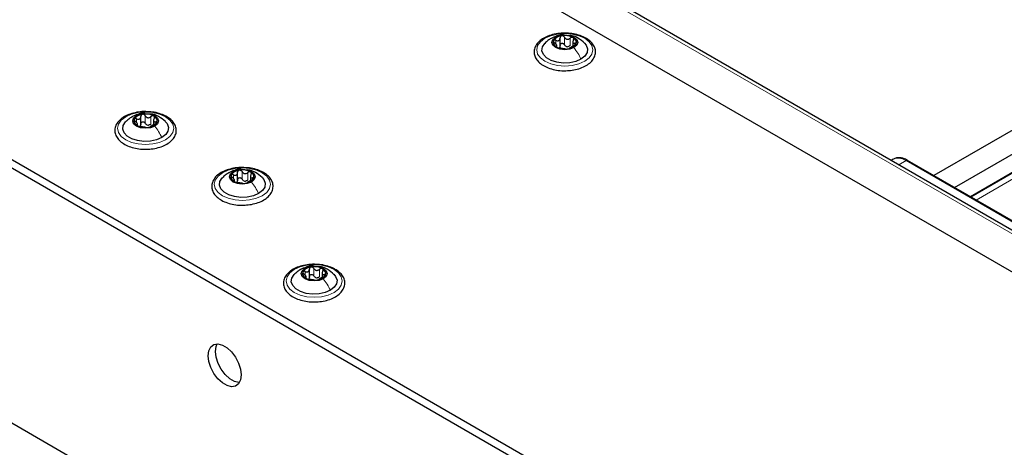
# Paper-space layout 'Blatt2' of a CAD drawing. Header units: millimetres. Extents: x 5 to 418, y 2 to 292.
# Tile 94 of 100: x 287 to 319, y 237 to 251. Entities that reach past the tile are written whole.
import ezdxf

# ---------------------------------------------------------------- set-up
doc = ezdxf.new("R2010")
doc.units = ezdxf.units.MM

psp = doc.layouts.new('Blatt2')

# ---------------------------------------------------------------- linework, layer by layer
at = {"color": 7, "linetype": 'Continuous', "lineweight": 25}
for p, q in [((342.801, 228.815), (285.054, 262.152)), ((343.969, 229.478), (287.872, 261.862)), ((261.083, 260.833), (326.844, 222.87)), ((261.319, 260.969), (327.079, 223.006)), ((322.601, 217.154), (265.325, 250.219)), ((304.596, 249.653), (304.596, 249.721)), ((304.7, 249.682), (304.7, 249.945)), ((305.109, 249.841), (305.109, 249.678)), ((291.173, 247.143), (291.173, 247.211)), ((291.277, 247.171), (291.277, 247.434)), ((291.686, 247.331), (291.686, 247.168)), ((319.63, 247.255), (316.665, 245.544)), ((317.332, 245.159), (320.026, 246.714)), ((315.367, 246.066), (315.301, 246.028)), ((321.815, 242.571), (315.825, 246.029)), ((320.158, 246.204), (317.839, 244.866)), ((294.376, 245.382), (294.376, 245.645)), ((294.273, 245.353), (294.273, 245.421)), ((294.785, 245.541), (294.785, 245.378)), ((296.675, 242.286), (296.675, 242.55)), ((297.084, 242.446), (297.084, 242.283)), ((296.571, 242.258), (296.571, 242.326))]:
    psp.add_line(p, q, dxfattribs=at)
at = {"color": 7, "linetype": 'Continuous', "lineweight": 18}
for p, q in [((343.803, 229.461), (287.705, 261.846)), ((304.565, 249.752), (304.565, 249.869)), ((304.841, 249.73), (304.841, 249.968)), ((305.026, 249.702), (305.026, 249.94)), ((305.178, 249.712), (305.178, 249.774)), ((304.577, 249.658), (304.577, 249.681)), ((291.142, 247.241), (291.142, 247.358)), ((291.154, 247.148), (291.154, 247.17)), ((291.418, 247.22), (291.418, 247.458)), ((291.602, 247.191), (291.602, 247.429)), ((291.755, 247.202), (291.755, 247.263)), ((317.856, 244.856), (320.329, 246.283)), ((315.545, 245.887), (315.784, 246.024)), ((315.784, 246.024), (321.773, 242.567)), ((320.491, 246.185), (318.023, 244.76)), ((294.517, 245.43), (294.517, 245.669)), ((294.702, 245.402), (294.702, 245.64)), ((294.241, 245.452), (294.241, 245.569)), ((294.253, 245.359), (294.253, 245.381)), ((294.854, 245.412), (294.854, 245.474)), ((296.539, 242.356), (296.539, 242.473)), ((296.815, 242.335), (296.815, 242.573)), ((297, 242.306), (297, 242.545)), ((296.551, 242.263), (296.551, 242.285)), ((297.152, 242.317), (297.152, 242.378))]:
    psp.add_line(p, q, dxfattribs=at)
at = {"color": 7, "linetype": 'Continuous', "lineweight": 18, "flags": 128}
for points in [[(305.489, 249.198), (305.303, 249.116), (305.086, 249.064), (304.853, 249.046), (304.62, 249.064), (304.403, 249.116), (304.216, 249.198), (304.073, 249.306), (303.983, 249.431), (303.953, 249.566), (303.983, 249.7), (304.073, 249.825), (304.216, 249.933), (304.403, 250.016), (304.62, 250.068), (304.853, 250.085), (305.086, 250.068), (305.303, 250.016), (305.489, 249.933), (305.632, 249.825), (305.722, 249.7), (305.753, 249.566), (305.722, 249.431), (305.632, 249.306), (305.489, 249.198)], [(292.066, 246.688), (291.88, 246.605), (291.662, 246.553), (291.43, 246.536), (291.197, 246.553), (290.98, 246.605), (290.793, 246.688), (290.65, 246.795), (290.56, 246.921), (290.53, 247.055), (290.56, 247.19), (290.65, 247.315), (290.793, 247.423), (290.98, 247.505), (291.197, 247.557), (291.43, 247.575), (291.662, 247.557), (291.88, 247.505), (292.066, 247.423), (292.209, 247.315), (292.299, 247.19), (292.33, 247.055), (292.299, 246.921), (292.209, 246.795), (292.066, 246.688)], [(295.165, 244.899), (294.979, 244.816), (294.762, 244.764), (294.529, 244.746), (294.296, 244.764), (294.079, 244.816), (293.893, 244.899), (293.75, 245.006), (293.66, 245.131), (293.629, 245.266), (293.66, 245.4), (293.75, 245.526), (293.893, 245.633), (294.079, 245.716), (294.296, 245.768), (294.529, 245.785), (294.762, 245.768), (294.979, 245.716), (295.165, 245.633), (295.308, 245.526), (295.398, 245.4), (295.429, 245.266), (295.398, 245.131), (295.308, 245.006), (295.165, 244.899)], [(297.463, 241.803), (297.277, 241.72), (297.06, 241.668), (296.827, 241.651), (296.594, 241.668), (296.377, 241.72), (296.191, 241.803), (296.048, 241.911), (295.958, 242.036), (295.927, 242.17), (295.958, 242.305), (296.048, 242.43), (296.191, 242.538), (296.377, 242.62), (296.594, 242.672), (296.827, 242.69), (297.06, 242.672), (297.277, 242.62), (297.463, 242.538), (297.607, 242.43), (297.696, 242.305), (297.727, 242.17), (297.696, 242.036), (297.607, 241.911), (297.463, 241.803)]]:
    psp.add_lwpolyline(points, dxfattribs=at)
at = {"color": 7, "linetype": 'Continuous', "lineweight": 25, "flags": 128}
for points in [[(304.561, 249.972), (304.695, 250.024), (304.853, 250.042), (305.011, 250.024), (305.144, 249.972), (305.234, 249.895), (305.265, 249.804), (305.234, 249.713), (305.144, 249.635)], [(305.371, 249.266), (305.204, 249.194), (305.009, 249.152), (304.8, 249.143), (304.596, 249.169), (304.413, 249.227), (304.266, 249.312), (304.166, 249.418), (304.121, 249.535), (304.136, 249.656), (304.209, 249.769), (304.214, 249.774)], [(305.144, 249.635), (305.011, 249.584), (304.853, 249.566), (304.695, 249.584), (304.561, 249.635), (304.472, 249.713), (304.44, 249.804), (304.472, 249.895), (304.561, 249.972)], [(305.483, 249.782), (305.54, 249.714), (305.584, 249.596), (305.569, 249.476), (305.496, 249.363), (305.371, 249.266)], [(291.138, 247.462), (291.272, 247.513), (291.43, 247.531), (291.587, 247.513), (291.721, 247.462), (291.811, 247.384), (291.842, 247.293), (291.811, 247.202), (291.721, 247.125)], [(291.948, 246.756), (291.781, 246.684), (291.585, 246.642), (291.377, 246.633), (291.173, 246.659), (290.99, 246.716), (290.842, 246.801), (290.742, 246.907), (290.698, 247.025), (290.713, 247.145), (290.786, 247.258), (290.791, 247.263)], [(291.721, 247.125), (291.587, 247.073), (291.43, 247.055), (291.272, 247.073), (291.138, 247.125), (291.048, 247.202), (291.017, 247.293), (291.048, 247.384), (291.138, 247.462)], [(292.06, 247.272), (292.117, 247.203), (292.161, 247.085), (292.146, 246.965), (292.073, 246.852), (291.948, 246.756)], [(294.821, 245.336), (294.687, 245.284), (294.529, 245.266), (294.371, 245.284), (294.237, 245.336), (294.148, 245.413), (294.116, 245.504), (294.148, 245.595), (294.237, 245.672)], [(294.237, 245.672), (294.371, 245.724), (294.529, 245.742), (294.687, 245.724), (294.821, 245.672), (294.91, 245.595), (294.941, 245.504), (294.91, 245.413), (294.821, 245.336)], [(295.048, 244.967), (294.88, 244.894), (294.685, 244.852), (294.477, 244.844), (294.273, 244.869), (294.09, 244.927), (293.942, 245.012), (293.842, 245.118), (293.798, 245.236), (293.812, 245.356), (293.885, 245.469), (293.89, 245.474)], [(295.159, 245.483), (295.216, 245.414), (295.26, 245.296), (295.246, 245.176), (295.173, 245.063), (295.048, 244.967)], [(297.119, 242.24), (296.985, 242.189), (296.827, 242.17), (296.669, 242.189), (296.535, 242.24), (296.446, 242.317), (296.415, 242.409), (296.446, 242.5), (296.535, 242.577)], [(296.535, 242.577), (296.669, 242.629), (296.827, 242.647), (296.985, 242.629), (297.119, 242.577), (297.208, 242.5), (297.24, 242.409), (297.208, 242.317), (297.119, 242.24)], [(297.346, 241.871), (297.179, 241.799), (296.983, 241.757), (296.775, 241.748), (296.571, 241.774), (296.388, 241.831), (296.24, 241.917), (296.14, 242.022), (296.096, 242.14), (296.111, 242.26), (296.183, 242.373), (296.188, 242.378)], [(297.457, 242.387), (297.514, 242.318), (297.559, 242.201), (297.544, 242.08), (297.471, 241.967), (297.346, 241.871)], [(293.433, 239.776), (293.454, 239.937), (293.517, 240.059), (293.616, 240.134), (293.743, 240.155), (293.888, 240.12), (294.039, 240.033), (294.184, 239.9), (294.311, 239.733), (294.409, 239.544), (294.472, 239.349), (294.494, 239.164), (294.472, 239.004), (294.409, 238.882), (294.311, 238.807), (294.184, 238.786), (294.039, 238.821), (293.888, 238.908), (293.743, 239.04), (293.616, 239.208), (293.517, 239.397), (293.454, 239.591), (293.433, 239.776)], [(293.669, 239.912), (293.69, 240.073), (293.725, 240.155)], [(294.437, 238.922), (294.419, 238.922), (294.274, 238.957), (294.124, 239.044), (293.979, 239.176), (293.852, 239.344), (293.753, 239.533), (293.69, 239.728), (293.669, 239.912)]]:
    psp.add_lwpolyline(points, dxfattribs=at)
at = {"color": 7, "linetype": 'Continuous', "lineweight": 25}
for centre, radius, start, end in [((304.776, 249.671), 0.342, 93.4335, 146.5611), ((304.853, 249.446), 0.576, 62.6428, 99.7711), ((304.646, 249.805), 0.165, 160.539, 249.2579), ((304.929, 249.936), 0.342, 273.4335, 326.5611), ((305.06, 249.803), 0.165, 340.539, 69.2579), ((304.852, 250.162), 0.576, 242.6428, 279.7711), ((304.955, 249.877), 0.211, 254.2708, 268.1431), ((291.353, 247.161), 0.342, 93.4335, 146.5611), ((291.43, 246.935), 0.576, 62.6428, 99.7711), ((291.223, 247.294), 0.165, 160.539, 249.2579), ((291.532, 247.366), 0.211, 254.2708, 268.1431), ((291.506, 247.426), 0.342, 273.4335, 326.5611), ((291.636, 247.292), 0.165, 340.539, 69.2579), ((291.429, 247.652), 0.576, 242.6428, 279.7711), ((294.452, 245.371), 0.342, 93.4335, 146.5611), ((294.53, 245.146), 0.576, 62.6428, 99.7711), ((294.736, 245.503), 0.165, 340.539, 69.2579), ((294.322, 245.505), 0.165, 160.539, 249.2579), ((294.528, 245.862), 0.576, 242.6428, 279.7711), ((294.632, 245.577), 0.211, 254.2708, 268.1431), ((294.606, 245.637), 0.342, 273.4335, 326.5611), ((296.62, 242.41), 0.165, 160.539, 249.2579), ((296.751, 242.276), 0.342, 93.4335, 146.5611), ((296.828, 242.05), 0.576, 62.6428, 99.7711), ((297.034, 242.407), 0.165, 340.539, 69.2579), ((296.826, 242.767), 0.576, 242.6428, 279.7711), ((296.93, 242.481), 0.211, 254.2708, 268.1431), ((296.904, 242.541), 0.342, 273.4335, 326.5611)]:
    psp.add_arc(centre, radius, start, end, dxfattribs=at)
for points, knots in [([(304.928, 250.095), (304.883, 250.097), (304.763, 250.104), (304.568, 250.08), (304.357, 250.026), (304.171, 249.943), (304.02, 249.833), (303.915, 249.701), (303.864, 249.554), (303.871, 249.406), (303.931, 249.27), (304.036, 249.149), (304.184, 249.045), (304.369, 248.964), (304.581, 248.914), (304.743, 248.892), (304.828, 248.896), (304.837, 248.897)], [0, 0, 0, 0, 0.043178, 0.116961, 0.19094, 0.26533, 0.340301, 0.415461, 0.48884, 0.558844, 0.627333, 0.696902, 0.76915, 0.842962, 0.916921, 0.990714, 1, 1, 1, 1]), ([(304.83, 250.039), (304.814, 250.041), (304.736, 250.05), (304.59, 250.012), (304.474, 249.957), (304.413, 249.928)], [0, 0, 0, 0, 0.114409, 0.534763, 1, 1, 1, 1]), ([(304.756, 250.013), (304.747, 250.011), (304.731, 250.006), (304.713, 249.99), (304.702, 249.97), (304.701, 249.954), (304.7, 249.947)], [0, 0, 0, 0, 0.250033, 0.499632, 0.749228, 1, 1, 1, 1]), ([(304.841, 249.968), (304.837, 249.975), (304.828, 249.989), (304.807, 250.005), (304.782, 250.014), (304.764, 250.013), (304.756, 250.013)], [0, 0, 0, 0, 0.2498147, 0.4999078, 0.7501201, 1, 1, 1, 1]), ([(305.531, 249.937), (305.5, 249.953), (305.413, 250), (305.243, 250.056), (305.067, 250.093), (304.959, 250.094), (304.928, 250.095)], [0, 0, 0, 0, 0.180167, 0.52014, 0.85956, 1, 1, 1, 1]), ([(305.488, 249.777), (305.418, 249.835), (305.298, 249.935), (305.132, 250.014), (305.044, 250.019), (305.022, 250.021)], [0, 0, 0, 0, 0.507466, 0.877443, 1, 1, 1, 1]), ([(304.414, 249.929), (304.38, 249.908), (304.307, 249.863), (304.245, 249.803), (304.212, 249.772)], [0, 0, 0, 0, 0.473586, 1, 1, 1, 1]), ([(304.491, 249.86), (304.489, 249.854), (304.486, 249.844), (304.494, 249.824), (304.508, 249.804), (304.521, 249.793), (304.527, 249.787)], [0, 0, 0, 0, 0.249857, 0.499466, 0.749011, 1, 1, 1, 1]), ([(304.565, 249.869), (304.557, 249.872), (304.542, 249.877), (304.519, 249.878), (304.5, 249.873), (304.494, 249.864), (304.491, 249.86)], [0, 0, 0, 0, 0.249807, 0.500055, 0.750309, 1, 1, 1, 1]), ([(304.577, 249.681), (304.584, 249.683), (304.595, 249.686), (304.597, 249.699), (304.593, 249.713), (304.583, 249.731), (304.563, 249.756), (304.542, 249.775), (304.527, 249.787)], [0, 0, 0, 0, 0.249201, 0.374338, 0.498932, 0.624008, 0.74976, 1, 1, 1, 1]), ([(304.565, 249.869), (304.582, 249.863), (304.608, 249.854), (304.64, 249.856), (304.662, 249.863), (304.68, 249.878), (304.697, 249.905), (304.699, 249.93), (304.7, 249.947)], [0, 0, 0, 0, 0.2491679, 0.3743031, 0.4989033, 0.6239875, 0.7497462, 1, 1, 1, 1]), ([(304.7, 249.708), (304.7, 249.696), (304.699, 249.67), (304.685, 249.65), (304.678, 249.64)], [0, 0, 0, 0, 0.50155, 1, 1, 1, 1]), ([(304.7, 249.708), (304.701, 249.716), (304.702, 249.732), (304.713, 249.752), (304.731, 249.768), (304.755, 249.776), (304.782, 249.776), (304.807, 249.767), (304.828, 249.751), (304.837, 249.737), (304.841, 249.73)], [0, 0, 0, 0, 0.125193, 0.249438, 0.374279, 0.499024, 0.623869, 0.749369, 0.87443, 1, 1, 1, 1]), ([(304.837, 248.897), (304.904, 248.898), (305.046, 248.9), (305.257, 248.941), (305.455, 249.012), (305.623, 249.11), (305.75, 249.233), (305.826, 249.374), (305.845, 249.524), (305.807, 249.666), (305.722, 249.794), (305.622, 249.882), (305.55, 249.925), (305.531, 249.937)], [0, 0, 0, 0, 0.0866794, 0.1860201, 0.2857737, 0.3862316, 0.4874251, 0.5875941, 0.6837558, 0.7762888, 0.8686662, 0.9642393, 1, 1, 1, 1]), ([(304.841, 249.968), (304.851, 249.953), (304.865, 249.931), (304.896, 249.912), (304.922, 249.904), (304.95, 249.903), (304.987, 249.912), (305.01, 249.929), (305.026, 249.94)], [0, 0, 0, 0, 0.249199, 0.374336, 0.49893, 0.624007, 0.749759, 1, 1, 1, 1]), ([(304.898, 249.674), (304.886, 249.681), (304.862, 249.695), (304.848, 249.718), (304.841, 249.73)], [0, 0, 0, 0, 0.498457, 1, 1, 1, 1]), ([(305.026, 249.702), (305.014, 249.693), (304.991, 249.675), (304.963, 249.669), (304.948, 249.666)], [0, 0, 0, 0, 0.501552, 1, 1, 1, 1]), ([(305.14, 249.692), (305.123, 249.685), (305.098, 249.674), (305.065, 249.656), (305.043, 249.644), (305.026, 249.633), (305.009, 249.622), (305.007, 249.618), (305.005, 249.614)], [0, 0, 0, 0, 0.249168, 0.374303, 0.498903, 0.623987, 0.749746, 1, 1, 1, 1]), ([(305.118, 249.957), (305.111, 249.96), (305.097, 249.965), (305.072, 249.964), (305.047, 249.956), (305.033, 249.945), (305.026, 249.94)], [0, 0, 0, 0, 0.249991, 0.499611, 0.749127, 1, 1, 1, 1]), ([(305.129, 249.88), (305.121, 249.865), (305.11, 249.841), (305.108, 249.812), (305.113, 249.794), (305.123, 249.781), (305.143, 249.771), (305.164, 249.773), (305.178, 249.774)], [0, 0, 0, 0, 0.249201, 0.3743378, 0.4989316, 0.6240084, 0.74976, 1, 1, 1, 1]), ([(305.129, 249.88), (305.132, 249.888), (305.139, 249.902), (305.141, 249.924), (305.135, 249.944), (305.123, 249.953), (305.118, 249.957)], [0, 0, 0, 0, 0.249852, 0.499902, 0.750115, 1, 1, 1, 1]), ([(305.14, 249.692), (305.148, 249.696), (305.164, 249.703), (305.187, 249.717), (305.206, 249.732), (305.212, 249.743), (305.215, 249.748)], [0, 0, 0, 0, 0.249807, 0.500055, 0.750309, 1, 1, 1, 1]), ([(305.215, 249.748), (305.216, 249.752), (305.219, 249.762), (305.212, 249.771), (305.198, 249.776), (305.185, 249.774), (305.178, 249.774)], [0, 0, 0, 0, 0.249857, 0.499466, 0.749011, 1, 1, 1, 1]), ([(304.577, 249.681), (304.573, 249.68), (304.566, 249.678), (304.565, 249.671), (304.571, 249.662), (304.582, 249.654), (304.588, 249.651)], [0, 0, 0, 0, 0.2498519, 0.4999015, 0.7501147, 1, 1, 1, 1]), ([(304.588, 249.651), (304.594, 249.647), (304.608, 249.64), (304.634, 249.631), (304.659, 249.625), (304.673, 249.622), (304.68, 249.621)], [0, 0, 0, 0, 0.249991, 0.499611, 0.749127, 1, 1, 1, 1]), ([(304.864, 249.593), (304.855, 249.594), (304.84, 249.596), (304.81, 249.6), (304.783, 249.604), (304.755, 249.608), (304.719, 249.615), (304.695, 249.619), (304.68, 249.621)], [0, 0, 0, 0, 0.249199, 0.374336, 0.49893, 0.624007, 0.749759, 1, 1, 1, 1]), ([(304.864, 249.593), (304.869, 249.592), (304.877, 249.591), (304.898, 249.59), (304.924, 249.591), (304.941, 249.594), (304.95, 249.595)], [0, 0, 0, 0, 0.249815, 0.499908, 0.75012, 1, 1, 1, 1]), ([(304.95, 249.595), (304.958, 249.596), (304.975, 249.599), (304.993, 249.605), (305.004, 249.61), (305.005, 249.613), (305.005, 249.614)], [0, 0, 0, 0, 0.250033, 0.499632, 0.749228, 1, 1, 1, 1]), ([(291.504, 247.584), (291.46, 247.587), (291.34, 247.594), (291.145, 247.57), (290.933, 247.516), (290.747, 247.432), (290.597, 247.322), (290.492, 247.191), (290.441, 247.044), (290.448, 246.896), (290.508, 246.759), (290.613, 246.638), (290.761, 246.535), (290.946, 246.454), (291.158, 246.404), (291.319, 246.381), (291.404, 246.386), (291.414, 246.386)], [0, 0, 0, 0, 0.043178, 0.116961, 0.19094, 0.26533, 0.340301, 0.415461, 0.48884, 0.558844, 0.627333, 0.696902, 0.76915, 0.842962, 0.916921, 0.990714, 1, 1, 1, 1]), ([(291.407, 247.528), (291.39, 247.53), (291.312, 247.54), (291.167, 247.502), (291.05, 247.447), (290.989, 247.418)], [0, 0, 0, 0, 0.1144085, 0.5347632, 1, 1, 1, 1]), ([(291.332, 247.502), (291.324, 247.5), (291.308, 247.496), (291.29, 247.48), (291.278, 247.459), (291.277, 247.444), (291.277, 247.436)], [0, 0, 0, 0, 0.250033, 0.499632, 0.749228, 1, 1, 1, 1]), ([(291.418, 247.458), (291.414, 247.465), (291.405, 247.479), (291.384, 247.494), (291.359, 247.504), (291.341, 247.503), (291.332, 247.502)], [0, 0, 0, 0, 0.2498147, 0.4999078, 0.7501201, 1, 1, 1, 1]), ([(292.108, 247.427), (292.077, 247.443), (291.99, 247.49), (291.82, 247.546), (291.643, 247.582), (291.536, 247.584), (291.504, 247.584)], [0, 0, 0, 0, 0.180167, 0.52014, 0.85956, 1, 1, 1, 1]), ([(292.065, 247.267), (291.995, 247.325), (291.875, 247.425), (291.708, 247.503), (291.62, 247.509), (291.599, 247.51)], [0, 0, 0, 0, 0.507466, 0.877443, 1, 1, 1, 1]), ([(290.991, 247.419), (290.957, 247.397), (290.884, 247.352), (290.822, 247.293), (290.789, 247.261)], [0, 0, 0, 0, 0.473586, 1, 1, 1, 1]), ([(291.067, 247.349), (291.066, 247.344), (291.063, 247.333), (291.07, 247.314), (291.084, 247.294), (291.098, 247.282), (291.104, 247.277)], [0, 0, 0, 0, 0.249857, 0.499466, 0.749011, 1, 1, 1, 1]), ([(291.142, 247.358), (291.134, 247.361), (291.118, 247.367), (291.096, 247.368), (291.077, 247.363), (291.07, 247.354), (291.067, 247.349)], [0, 0, 0, 0, 0.249807, 0.500055, 0.750309, 1, 1, 1, 1]), ([(291.154, 247.17), (291.161, 247.172), (291.172, 247.176), (291.174, 247.189), (291.17, 247.203), (291.159, 247.22), (291.14, 247.246), (291.118, 247.264), (291.104, 247.277)], [0, 0, 0, 0, 0.249201, 0.3743378, 0.4989316, 0.6240084, 0.74976, 1, 1, 1, 1]), ([(291.142, 247.358), (291.159, 247.352), (291.184, 247.343), (291.217, 247.345), (291.239, 247.353), (291.257, 247.368), (291.274, 247.394), (291.276, 247.419), (291.277, 247.436)], [0, 0, 0, 0, 0.249168, 0.374303, 0.498903, 0.623987, 0.749746, 1, 1, 1, 1]), ([(291.154, 247.17), (291.15, 247.169), (291.143, 247.168), (291.141, 247.161), (291.148, 247.151), (291.159, 247.144), (291.164, 247.14)], [0, 0, 0, 0, 0.249852, 0.499902, 0.750115, 1, 1, 1, 1]), ([(291.277, 247.198), (291.276, 247.185), (291.275, 247.159), (291.262, 247.139), (291.255, 247.13)], [0, 0, 0, 0, 0.50155, 1, 1, 1, 1]), ([(291.277, 247.198), (291.277, 247.206), (291.278, 247.221), (291.289, 247.242), (291.308, 247.257), (291.332, 247.266), (291.359, 247.265), (291.384, 247.256), (291.405, 247.241), (291.414, 247.227), (291.418, 247.22)], [0, 0, 0, 0, 0.125193, 0.249438, 0.374279, 0.499024, 0.623869, 0.749369, 0.87443, 1, 1, 1, 1]), ([(291.414, 246.386), (291.48, 246.387), (291.623, 246.389), (291.833, 246.431), (292.032, 246.501), (292.2, 246.6), (292.327, 246.722), (292.403, 246.864), (292.421, 247.013), (292.384, 247.156), (292.298, 247.284), (292.198, 247.371), (292.127, 247.415), (292.108, 247.427)], [0, 0, 0, 0, 0.086679, 0.18602, 0.285774, 0.386232, 0.487425, 0.587594, 0.683756, 0.776289, 0.868666, 0.964239, 1, 1, 1, 1]), ([(291.418, 247.458), (291.427, 247.443), (291.442, 247.421), (291.473, 247.401), (291.499, 247.393), (291.527, 247.393), (291.564, 247.402), (291.587, 247.418), (291.602, 247.429)], [0, 0, 0, 0, 0.249199, 0.374336, 0.49893, 0.624007, 0.749759, 1, 1, 1, 1]), ([(291.475, 247.164), (291.463, 247.171), (291.439, 247.185), (291.425, 247.208), (291.418, 247.22)], [0, 0, 0, 0, 0.498457, 1, 1, 1, 1]), ([(291.602, 247.191), (291.591, 247.182), (291.568, 247.165), (291.539, 247.159), (291.525, 247.156)], [0, 0, 0, 0, 0.501552, 1, 1, 1, 1]), ([(291.717, 247.182), (291.7, 247.174), (291.675, 247.163), (291.642, 247.146), (291.62, 247.133), (291.602, 247.123), (291.585, 247.112), (291.583, 247.107), (291.582, 247.104)], [0, 0, 0, 0, 0.249168, 0.374303, 0.498903, 0.623987, 0.749746, 1, 1, 1, 1]), ([(291.695, 247.446), (291.688, 247.449), (291.674, 247.455), (291.649, 247.453), (291.624, 247.445), (291.609, 247.435), (291.602, 247.429)], [0, 0, 0, 0, 0.249991, 0.499611, 0.749127, 1, 1, 1, 1]), ([(291.705, 247.37), (291.698, 247.354), (291.687, 247.331), (291.685, 247.302), (291.689, 247.283), (291.7, 247.271), (291.72, 247.26), (291.741, 247.262), (291.755, 247.263)], [0, 0, 0, 0, 0.249201, 0.374338, 0.498932, 0.624008, 0.74976, 1, 1, 1, 1]), ([(291.705, 247.37), (291.709, 247.377), (291.716, 247.392), (291.718, 247.414), (291.711, 247.434), (291.7, 247.442), (291.695, 247.446)], [0, 0, 0, 0, 0.249852, 0.499902, 0.750115, 1, 1, 1, 1]), ([(291.717, 247.182), (291.725, 247.185), (291.741, 247.192), (291.763, 247.206), (291.782, 247.222), (291.789, 247.232), (291.792, 247.237)], [0, 0, 0, 0, 0.249807, 0.500055, 0.750309, 1, 1, 1, 1]), ([(291.792, 247.237), (291.793, 247.242), (291.796, 247.251), (291.789, 247.261), (291.775, 247.265), (291.762, 247.264), (291.755, 247.263)], [0, 0, 0, 0, 0.249857, 0.499466, 0.749011, 1, 1, 1, 1]), ([(291.164, 247.14), (291.171, 247.137), (291.185, 247.13), (291.21, 247.121), (291.236, 247.114), (291.25, 247.112), (291.257, 247.111)], [0, 0, 0, 0, 0.249991, 0.499611, 0.749127, 1, 1, 1, 1]), ([(291.441, 247.082), (291.432, 247.084), (291.417, 247.086), (291.386, 247.089), (291.36, 247.093), (291.332, 247.098), (291.295, 247.105), (291.272, 247.108), (291.257, 247.111)], [0, 0, 0, 0, 0.2491995, 0.3743362, 0.4989302, 0.6240074, 0.7497593, 1, 1, 1, 1]), ([(291.441, 247.082), (291.445, 247.082), (291.454, 247.08), (291.475, 247.08), (291.5, 247.081), (291.518, 247.083), (291.527, 247.084)], [0, 0, 0, 0, 0.249815, 0.499908, 0.75012, 1, 1, 1, 1]), ([(291.527, 247.084), (291.535, 247.086), (291.551, 247.089), (291.569, 247.094), (291.581, 247.1), (291.582, 247.103), (291.582, 247.104)], [0, 0, 0, 0, 0.250033, 0.499632, 0.749228, 1, 1, 1, 1]), ([(315.825, 246.026), (315.803, 246.039), (315.743, 246.074), (315.644, 246.105), (315.531, 246.116), (315.438, 246.104), (315.394, 246.076), (315.381, 246.067)], [0, 0, 0, 0, 0.145773, 0.386037, 0.633577, 0.892944, 1, 1, 1, 1]), ([(294.604, 245.795), (294.56, 245.798), (294.44, 245.804), (294.244, 245.78), (294.033, 245.727), (293.847, 245.643), (293.696, 245.533), (293.591, 245.401), (293.54, 245.255), (293.548, 245.106), (293.607, 244.97), (293.713, 244.849), (293.86, 244.746), (294.046, 244.664), (294.258, 244.614), (294.419, 244.592), (294.504, 244.596), (294.513, 244.597)], [0, 0, 0, 0, 0.043178, 0.116961, 0.19094, 0.26533, 0.340301, 0.415461, 0.48884, 0.558844, 0.627333, 0.696902, 0.76915, 0.842962, 0.916921, 0.990714, 1, 1, 1, 1]), ([(294.09, 245.629), (294.056, 245.608), (293.984, 245.563), (293.921, 245.503), (293.888, 245.472)], [0, 0, 0, 0, 0.473586, 1, 1, 1, 1]), ([(294.506, 245.739), (294.49, 245.741), (294.412, 245.751), (294.266, 245.712), (294.15, 245.657), (294.089, 245.628)], [0, 0, 0, 0, 0.1144085, 0.5347632, 1, 1, 1, 1]), ([(294.241, 245.569), (294.258, 245.563), (294.284, 245.554), (294.316, 245.556), (294.339, 245.564), (294.356, 245.579), (294.373, 245.605), (294.375, 245.63), (294.376, 245.647)], [0, 0, 0, 0, 0.249168, 0.374303, 0.498903, 0.623987, 0.749746, 1, 1, 1, 1]), ([(294.432, 245.713), (294.424, 245.711), (294.407, 245.707), (294.389, 245.69), (294.378, 245.67), (294.377, 245.655), (294.376, 245.647)], [0, 0, 0, 0, 0.250033, 0.499632, 0.749228, 1, 1, 1, 1]), ([(294.517, 245.669), (294.513, 245.676), (294.504, 245.69), (294.483, 245.705), (294.458, 245.715), (294.441, 245.714), (294.432, 245.713)], [0, 0, 0, 0, 0.2498147, 0.4999078, 0.7501201, 1, 1, 1, 1]), ([(294.513, 244.597), (294.58, 244.598), (294.723, 244.6), (294.933, 244.642), (295.131, 244.712), (295.299, 244.81), (295.426, 244.933), (295.502, 245.074), (295.521, 245.224), (295.483, 245.366), (295.398, 245.494), (295.298, 245.582), (295.226, 245.626), (295.207, 245.637)], [0, 0, 0, 0, 0.086679, 0.18602, 0.285774, 0.386232, 0.487425, 0.587594, 0.683756, 0.776289, 0.868666, 0.964239, 1, 1, 1, 1]), ([(294.517, 245.669), (294.527, 245.654), (294.541, 245.631), (294.572, 245.612), (294.598, 245.604), (294.626, 245.604), (294.663, 245.612), (294.686, 245.629), (294.702, 245.64)], [0, 0, 0, 0, 0.249199, 0.374336, 0.49893, 0.624007, 0.749759, 1, 1, 1, 1]), ([(295.207, 245.637), (295.177, 245.654), (295.089, 245.701), (294.919, 245.757), (294.743, 245.793), (294.635, 245.795), (294.604, 245.795)], [0, 0, 0, 0, 0.180167, 0.52014, 0.85956, 1, 1, 1, 1]), ([(295.164, 245.478), (295.095, 245.535), (294.974, 245.636), (294.808, 245.714), (294.72, 245.72), (294.698, 245.721)], [0, 0, 0, 0, 0.507466, 0.877443, 1, 1, 1, 1]), ([(294.794, 245.657), (294.787, 245.66), (294.774, 245.666), (294.748, 245.664), (294.723, 245.656), (294.709, 245.645), (294.702, 245.64)], [0, 0, 0, 0, 0.249991, 0.499611, 0.749127, 1, 1, 1, 1]), ([(294.805, 245.581), (294.808, 245.588), (294.816, 245.602), (294.817, 245.624), (294.811, 245.644), (294.8, 245.653), (294.794, 245.657)], [0, 0, 0, 0, 0.249852, 0.499902, 0.750115, 1, 1, 1, 1]), ([(294.167, 245.56), (294.165, 245.555), (294.163, 245.544), (294.17, 245.524), (294.184, 245.505), (294.197, 245.493), (294.204, 245.487)], [0, 0, 0, 0, 0.249857, 0.499466, 0.749011, 1, 1, 1, 1]), ([(294.241, 245.569), (294.234, 245.572), (294.218, 245.578), (294.195, 245.579), (294.176, 245.573), (294.17, 245.565), (294.167, 245.56)], [0, 0, 0, 0, 0.249807, 0.500055, 0.750309, 1, 1, 1, 1]), ([(294.253, 245.381), (294.26, 245.383), (294.272, 245.386), (294.273, 245.4), (294.269, 245.414), (294.259, 245.431), (294.239, 245.457), (294.218, 245.475), (294.204, 245.487)], [0, 0, 0, 0, 0.249201, 0.3743378, 0.4989316, 0.6240084, 0.74976, 1, 1, 1, 1]), ([(294.253, 245.381), (294.249, 245.38), (294.242, 245.378), (294.241, 245.371), (294.247, 245.362), (294.258, 245.355), (294.264, 245.351)], [0, 0, 0, 0, 0.249852, 0.499902, 0.750115, 1, 1, 1, 1]), ([(294.264, 245.351), (294.271, 245.347), (294.284, 245.34), (294.31, 245.332), (294.335, 245.325), (294.349, 245.323), (294.356, 245.321)], [0, 0, 0, 0, 0.249991, 0.499611, 0.749127, 1, 1, 1, 1]), ([(294.376, 245.409), (294.376, 245.396), (294.375, 245.37), (294.361, 245.35), (294.355, 245.34)], [0, 0, 0, 0, 0.50155, 1, 1, 1, 1]), ([(294.541, 245.293), (294.531, 245.294), (294.517, 245.296), (294.486, 245.3), (294.46, 245.304), (294.432, 245.308), (294.395, 245.315), (294.372, 245.319), (294.356, 245.321)], [0, 0, 0, 0, 0.2491995, 0.3743362, 0.4989302, 0.6240074, 0.7497593, 1, 1, 1, 1]), ([(294.376, 245.409), (294.377, 245.416), (294.378, 245.432), (294.389, 245.452), (294.407, 245.468), (294.431, 245.476), (294.458, 245.476), (294.483, 245.467), (294.504, 245.451), (294.513, 245.437), (294.517, 245.43)], [0, 0, 0, 0, 0.125193, 0.249438, 0.374279, 0.499024, 0.623869, 0.749369, 0.87443, 1, 1, 1, 1]), ([(294.574, 245.374), (294.562, 245.381), (294.538, 245.395), (294.524, 245.419), (294.517, 245.43)], [0, 0, 0, 0, 0.498457, 1, 1, 1, 1]), ([(294.541, 245.293), (294.545, 245.292), (294.554, 245.291), (294.575, 245.291), (294.6, 245.291), (294.617, 245.294), (294.626, 245.295)], [0, 0, 0, 0, 0.249815, 0.499908, 0.75012, 1, 1, 1, 1]), ([(294.702, 245.402), (294.69, 245.393), (294.667, 245.375), (294.639, 245.369), (294.625, 245.366)], [0, 0, 0, 0, 0.501552, 1, 1, 1, 1]), ([(294.626, 245.295), (294.634, 245.296), (294.651, 245.299), (294.669, 245.305), (294.68, 245.311), (294.681, 245.313), (294.682, 245.315)], [0, 0, 0, 0, 0.250033, 0.499632, 0.749228, 1, 1, 1, 1]), ([(294.817, 245.393), (294.8, 245.385), (294.774, 245.374), (294.742, 245.356), (294.719, 245.344), (294.702, 245.334), (294.685, 245.322), (294.683, 245.318), (294.682, 245.315)], [0, 0, 0, 0, 0.249168, 0.374303, 0.498903, 0.623987, 0.749746, 1, 1, 1, 1]), ([(294.805, 245.581), (294.798, 245.565), (294.786, 245.541), (294.785, 245.513), (294.789, 245.494), (294.799, 245.481), (294.819, 245.471), (294.84, 245.473), (294.854, 245.474)], [0, 0, 0, 0, 0.249201, 0.374338, 0.498932, 0.624008, 0.74976, 1, 1, 1, 1]), ([(294.817, 245.393), (294.824, 245.396), (294.84, 245.403), (294.863, 245.417), (294.882, 245.433), (294.888, 245.443), (294.891, 245.448)], [0, 0, 0, 0, 0.249807, 0.500055, 0.750309, 1, 1, 1, 1]), ([(294.891, 245.448), (294.893, 245.453), (294.895, 245.462), (294.888, 245.471), (294.874, 245.476), (294.861, 245.475), (294.854, 245.474)], [0, 0, 0, 0, 0.249857, 0.499466, 0.749011, 1, 1, 1, 1]), ([(296.902, 242.7), (296.858, 242.702), (296.738, 242.709), (296.542, 242.685), (296.331, 242.631), (296.145, 242.547), (295.994, 242.438), (295.889, 242.306), (295.838, 242.159), (295.846, 242.011), (295.905, 241.874), (296.011, 241.753), (296.159, 241.65), (296.344, 241.569), (296.556, 241.519), (296.717, 241.497), (296.802, 241.501), (296.812, 241.501)], [0, 0, 0, 0, 0.043178, 0.116961, 0.19094, 0.26533, 0.340301, 0.415461, 0.48884, 0.558844, 0.627333, 0.696902, 0.76915, 0.842962, 0.916921, 0.990714, 1, 1, 1, 1]), ([(296.388, 242.534), (296.354, 242.513), (296.282, 242.468), (296.219, 242.408), (296.186, 242.376)], [0, 0, 0, 0, 0.473586, 1, 1, 1, 1]), ([(296.804, 242.643), (296.788, 242.645), (296.71, 242.655), (296.564, 242.617), (296.448, 242.562), (296.387, 242.533)], [0, 0, 0, 0, 0.114409, 0.534763, 1, 1, 1, 1]), ([(296.465, 242.465), (296.463, 242.459), (296.461, 242.448), (296.468, 242.429), (296.482, 242.409), (296.495, 242.398), (296.502, 242.392)], [0, 0, 0, 0, 0.249857, 0.499466, 0.749011, 1, 1, 1, 1]), ([(296.539, 242.473), (296.532, 242.476), (296.516, 242.482), (296.493, 242.483), (296.474, 242.478), (296.468, 242.469), (296.465, 242.465)], [0, 0, 0, 0, 0.249807, 0.500055, 0.750309, 1, 1, 1, 1]), ([(296.539, 242.473), (296.556, 242.467), (296.582, 242.458), (296.615, 242.46), (296.637, 242.468), (296.654, 242.483), (296.671, 242.51), (296.673, 242.535), (296.674, 242.551)], [0, 0, 0, 0, 0.249168, 0.374303, 0.498903, 0.623987, 0.749746, 1, 1, 1, 1]), ([(296.73, 242.618), (296.722, 242.615), (296.705, 242.611), (296.687, 242.595), (296.676, 242.575), (296.675, 242.559), (296.674, 242.551)], [0, 0, 0, 0, 0.250033, 0.4996315, 0.7492277, 1, 1, 1, 1]), ([(296.815, 242.573), (296.811, 242.58), (296.802, 242.594), (296.781, 242.61), (296.756, 242.619), (296.739, 242.618), (296.73, 242.618)], [0, 0, 0, 0, 0.249815, 0.499908, 0.75012, 1, 1, 1, 1]), ([(296.812, 241.501), (296.878, 241.502), (297.021, 241.504), (297.231, 241.546), (297.43, 241.616), (297.597, 241.715), (297.724, 241.837), (297.8, 241.979), (297.819, 242.128), (297.782, 242.271), (297.696, 242.399), (297.596, 242.487), (297.525, 242.53), (297.505, 242.542)], [0, 0, 0, 0, 0.0866794, 0.1860201, 0.2857737, 0.3862316, 0.4874251, 0.5875941, 0.6837558, 0.7762888, 0.8686662, 0.9642393, 1, 1, 1, 1]), ([(296.815, 242.573), (296.825, 242.558), (296.839, 242.536), (296.87, 242.517), (296.897, 242.508), (296.924, 242.508), (296.961, 242.517), (296.984, 242.533), (297, 242.545)], [0, 0, 0, 0, 0.249199, 0.374336, 0.49893, 0.624007, 0.749759, 1, 1, 1, 1]), ([(297.505, 242.542), (297.475, 242.558), (297.387, 242.605), (297.217, 242.661), (297.041, 242.697), (296.934, 242.699), (296.902, 242.7)], [0, 0, 0, 0, 0.180167, 0.52014, 0.85956, 1, 1, 1, 1]), ([(297.462, 242.382), (297.393, 242.44), (297.273, 242.54), (297.106, 242.619), (297.018, 242.624), (296.996, 242.625)], [0, 0, 0, 0, 0.5074664, 0.8774431, 1, 1, 1, 1]), ([(297.092, 242.562), (297.085, 242.564), (297.072, 242.57), (297.046, 242.569), (297.021, 242.56), (297.007, 242.55), (297, 242.545)], [0, 0, 0, 0, 0.249991, 0.499611, 0.749127, 1, 1, 1, 1]), ([(297.103, 242.485), (297.096, 242.469), (297.085, 242.446), (297.083, 242.417), (297.087, 242.399), (297.097, 242.386), (297.117, 242.375), (297.138, 242.377), (297.152, 242.378)], [0, 0, 0, 0, 0.249201, 0.374338, 0.498932, 0.624008, 0.74976, 1, 1, 1, 1]), ([(297.103, 242.485), (297.107, 242.492), (297.114, 242.507), (297.115, 242.529), (297.109, 242.549), (297.098, 242.557), (297.092, 242.562)], [0, 0, 0, 0, 0.249852, 0.499902, 0.750115, 1, 1, 1, 1]), ([(296.551, 242.285), (296.559, 242.288), (296.57, 242.291), (296.571, 242.304), (296.567, 242.318), (296.557, 242.335), (296.537, 242.361), (296.516, 242.38), (296.502, 242.392)], [0, 0, 0, 0, 0.249201, 0.374338, 0.498932, 0.624008, 0.74976, 1, 1, 1, 1]), ([(296.551, 242.285), (296.548, 242.285), (296.541, 242.283), (296.539, 242.276), (296.545, 242.266), (296.556, 242.259), (296.562, 242.255)], [0, 0, 0, 0, 0.249852, 0.499902, 0.750115, 1, 1, 1, 1]), ([(296.562, 242.255), (296.569, 242.252), (296.583, 242.245), (296.608, 242.236), (296.633, 242.229), (296.647, 242.227), (296.654, 242.226)], [0, 0, 0, 0, 0.249991, 0.499611, 0.749127, 1, 1, 1, 1]), ([(296.674, 242.313), (296.674, 242.3), (296.673, 242.275), (296.659, 242.255), (296.653, 242.245)], [0, 0, 0, 0, 0.50155, 1, 1, 1, 1]), ([(296.839, 242.197), (296.829, 242.199), (296.815, 242.201), (296.784, 242.205), (296.758, 242.208), (296.73, 242.213), (296.693, 242.22), (296.67, 242.223), (296.654, 242.226)], [0, 0, 0, 0, 0.249199, 0.374336, 0.49893, 0.624007, 0.749759, 1, 1, 1, 1]), ([(296.674, 242.313), (296.675, 242.321), (296.676, 242.336), (296.687, 242.357), (296.705, 242.372), (296.729, 242.381), (296.756, 242.38), (296.781, 242.372), (296.802, 242.356), (296.811, 242.342), (296.815, 242.335)], [0, 0, 0, 0, 0.125193, 0.249438, 0.374279, 0.499024, 0.623869, 0.749369, 0.87443, 1, 1, 1, 1]), ([(296.873, 242.279), (296.86, 242.286), (296.836, 242.3), (296.822, 242.323), (296.815, 242.335)], [0, 0, 0, 0, 0.498457, 1, 1, 1, 1]), ([(296.839, 242.197), (296.843, 242.197), (296.852, 242.196), (296.873, 242.195), (296.898, 242.196), (296.915, 242.198), (296.924, 242.199)], [0, 0, 0, 0, 0.249815, 0.499908, 0.75012, 1, 1, 1, 1]), ([(297, 242.306), (296.988, 242.298), (296.965, 242.28), (296.937, 242.274), (296.923, 242.271)], [0, 0, 0, 0, 0.501552, 1, 1, 1, 1]), ([(296.924, 242.199), (296.932, 242.201), (296.949, 242.204), (296.967, 242.21), (296.978, 242.215), (296.979, 242.218), (296.98, 242.219)], [0, 0, 0, 0, 0.250033, 0.499632, 0.749228, 1, 1, 1, 1]), ([(297.115, 242.297), (297.098, 242.29), (297.072, 242.278), (297.04, 242.261), (297.017, 242.249), (297, 242.238), (296.983, 242.227), (296.981, 242.222), (296.98, 242.219)], [0, 0, 0, 0, 0.249168, 0.374303, 0.498903, 0.623987, 0.749746, 1, 1, 1, 1]), ([(297.115, 242.297), (297.123, 242.301), (297.138, 242.307), (297.161, 242.321), (297.18, 242.337), (297.186, 242.347), (297.189, 242.352)], [0, 0, 0, 0, 0.249807, 0.500055, 0.750309, 1, 1, 1, 1]), ([(297.189, 242.352), (297.191, 242.357), (297.194, 242.367), (297.186, 242.376), (297.172, 242.381), (297.159, 242.379), (297.152, 242.378)], [0, 0, 0, 0, 0.249857, 0.499466, 0.749011, 1, 1, 1, 1])]:
    psp.add_open_spline(points, degree=3, knots=knots, dxfattribs=at)
at = {"color": 7, "linetype": 'Continuous', "lineweight": 18}
for points, knots in [([(304.416, 249.926), (304.423, 249.931), (304.462, 249.962), (304.516, 249.968), (304.561, 249.972)], [0, 0, 0, 0, 0.162643, 1, 1, 1, 1]), ([(290.993, 247.415), (290.999, 247.42), (291.039, 247.452), (291.093, 247.457), (291.138, 247.462)], [0, 0, 0, 0, 0.162643, 1, 1, 1, 1]), ([(315.784, 246.024), (315.705, 246.06), (315.549, 246.132), (315.428, 246.088), (315.367, 246.066)], [0, 0, 0, 0, 0.500051, 1, 1, 1, 1]), ([(315.825, 246.028), (315.819, 246.031), (315.807, 246.035), (315.791, 246.028), (315.784, 246.024)], [0, 0, 0, 0, 0.4996651, 1, 1, 1, 1]), ([(294.092, 245.626), (294.099, 245.631), (294.138, 245.663), (294.192, 245.668), (294.237, 245.672)], [0, 0, 0, 0, 0.162643, 1, 1, 1, 1]), ([(296.39, 242.53), (296.397, 242.536), (296.437, 242.567), (296.49, 242.572), (296.535, 242.577)], [0, 0, 0, 0, 0.162643, 1, 1, 1, 1])]:
    psp.add_open_spline(points, degree=3, knots=knots, dxfattribs=at)
for points in [[(305.371, 249.266), (305.339, 249.332), (305.276, 249.463), (305.188, 249.578), (305.144, 249.635)], [(291.948, 246.756), (291.916, 246.821), (291.852, 246.953), (291.765, 247.068), (291.721, 247.125)], [(295.048, 244.967), (295.016, 245.032), (294.952, 245.163), (294.864, 245.278), (294.821, 245.336)], [(297.346, 241.871), (297.314, 241.937), (297.25, 242.068), (297.162, 242.183), (297.119, 242.24)]]:
    psp.add_open_spline(points, degree=3, dxfattribs=at)

doc.saveas('drawing.dxf')
